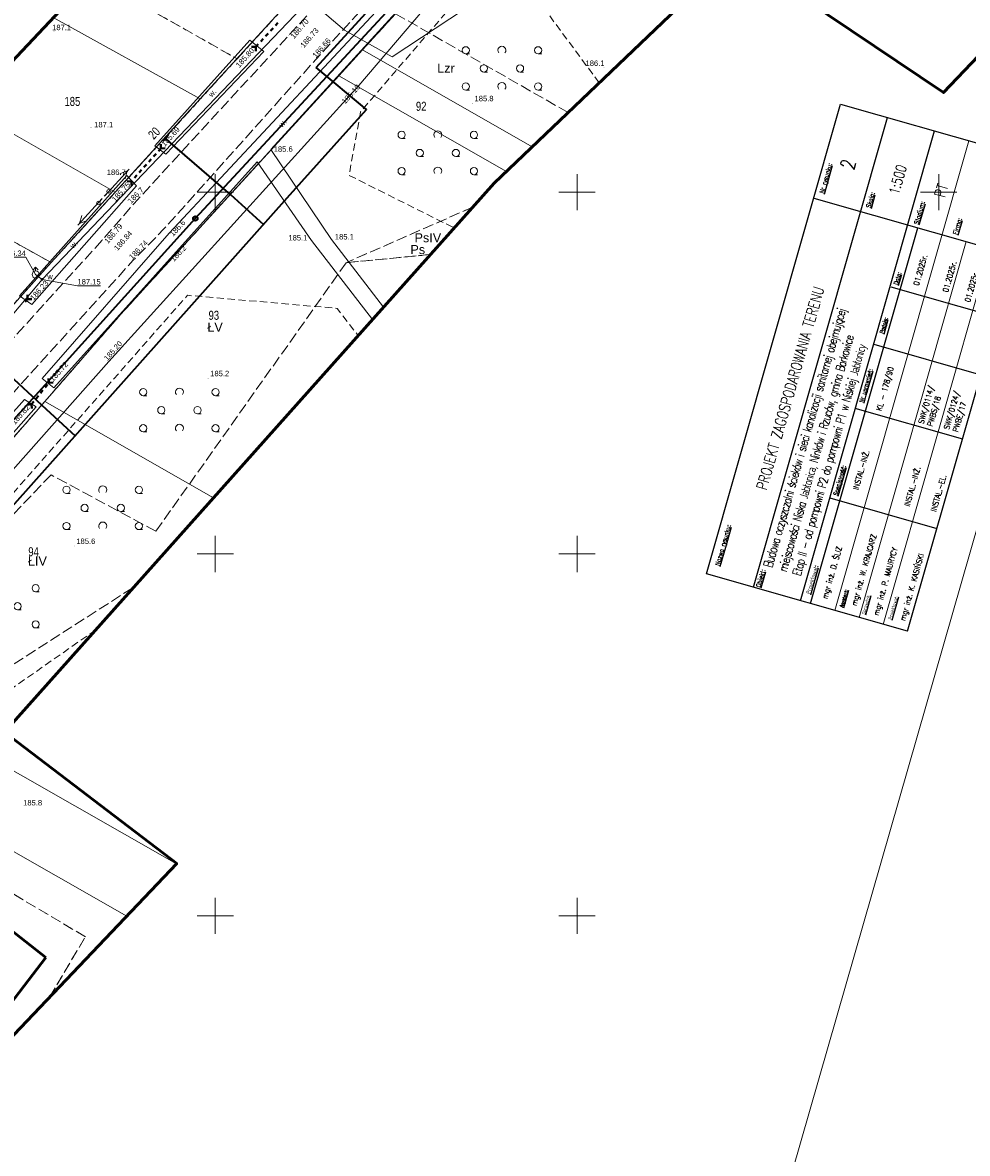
# Model space of a CAD drawing. Header units: metres. Extents: x 7482748 to 7484637, y 5684406 to 5687014.
# Tile 83 of 180: x 7483223 to 7483354, y 5685767 to 5685923. Entities that reach past the tile are written whole.
import ezdxf
from ezdxf.enums import TextEntityAlignment as Align
from ezdxf.lldxf.tags import DXFTag

# ---------------------------------------------------------------- set-up
doc = ezdxf.new("R2010")
doc.units = ezdxf.units.M
doc.header["$MEASUREMENT"] = 0
for name, pattern in [('1', [1.5, 1, -0.5]), ('KTJZ01_500', [2, 1.5, -0.5]), ('l217_500', [2, 1.5, -0.5]), ('l218_500', [1, 0.5, -0.5]), ('PTTL_500', [1.5, 1, -0.5])]:
    doc.linetypes.add(name, pattern=pattern)
for name, color, linetype, lineweight in [('.domiar', 250, 'Continuous', 9), ('.k deszczowa', 200, 'Continuous', 50), ('.ks tłoczny', 104, 'Continuous', 50), ('_Dzialki', 7, 'Continuous', 0), ('_Dzialki_opis', 7, 'Continuous', 0), ('_Kontury', 7, 'Continuous', 0), ('_Kontury_opis', 7, 'Continuous', 0), ('_Podzial_sekcyjny_krzyze', 7, '1', 13), ('_Uzytki', 7, 'Continuous', 0), ('_Uzytki_opis', 7, 'Continuous', 0), ('_Zakres2', 7, 'Continuous', 0), ('BUIB05_01', 7, 'Continuous', 40), ('EGB_Adres', 7, 'Continuous', 0), ('EGB_Budynek', 7, 'Continuous', 0), ('GES__SUSM05_01L', 7, 'Continuous', 13), ('GES__SUUS02_P', 7, 'Continuous', 13), ('GES__SUUS25_WP', 7, 'Continuous', 13), ('PTTL04_P', 7, 'Continuous', 13), ('RTPW01_P', 7, 'Continuous', 0), ('RTPW02_P', 7, 'Continuous', 0), ('SUPE_L_3', 1, 'Continuous', 13), ('TABELKI', 7, 'Continuous', 25)]:
    doc.layers.add(name, color=color, linetype=linetype, lineweight=lineweight)
doc.layers.add('_ramki_nieplotowane', color=7, linetype='Continuous', lineweight=0, plot=False)
doc.layers.add('GES__SUPS01_07G', color=7, linetype='Continuous', lineweight=13, true_color=0xff9100, transparency=0.25)
doc.layers.add('GES__SUPS01_08G', color=5, linetype='Continuous', lineweight=13, true_color=0x0000ff, transparency=0.25)
for name, color, linetype, lineweight, true_color in [('GES__SUPS01_07P', 7, 'Continuous', 13, 0xff9100), ('GES__SUPS01_08L', 5, 'Continuous', 13, 0x0000ff), ('GES__SUPS01_08P', 5, 'Continuous', 13, 0x0000ff), ('GES__SUPT_pL', 7, 'Continuous', 13, 0xff9100), ('GES__SUPW_01_pL', 5, 'Continuous', 13, 0x0000ff)]:
    doc.layers.add(name, color=color, linetype=linetype, lineweight=lineweight, true_color=true_color)
for name, color, linetype, lineweight, transparency in [('GES__SUUS_ET_08T', 7, 'Continuous', 13, 0.25), ('KTJZ01_O', 7, 'KTJZ01_500', 13, 0.5), ('PTRW02_O', 7, 'Continuous', 13, 0.5), ('PTRW02_T', 7, 'Continuous', 13, 0.25), ('PTTL04_O', 7, 'PTTL_500', 13, 0.5), ('RTPW01_G', 7, 'Continuous', 13, 0.25), ('RTPW02_G', 7, 'Continuous', 13, 0.25)]:
    doc.layers.add(name, color=color, linetype=linetype, lineweight=lineweight, transparency=transparency)
doc.layers.add('IS_kanalizacja_sanitarna', color=7, linetype='SOLID', true_color=0x000000)
doc.layers.add('IS_Opisy_działek_Net', color=7, linetype='SOLID', true_color=0x000000)
doc.styles.get("Standard").update_dxf_attribs({"font": 'simplex.shx', "width": 0.75})
doc.styles.add('STYL_ARIAL', font='simplex.shx', dxfattribs={"width": 0.75, "oblique": 0.1})
doc.styles.add('Style-Arial', font='arial.ttf')
tags = doc.linetypes.add('SOLID', pattern=[10, 10, 0]).pattern_tags.tags
tags[6:7] = [DXFTag(74, 4), DXFTag(75, 0), DXFTag(340, '0'), DXFTag(46, 0.0), DXFTag(50, 0.0), DXFTag(44, 0.0), DXFTag(45, 0.0)]
tags[4:5] = [DXFTag(74, 4), DXFTag(75, 0), DXFTag(340, '0'), DXFTag(46, 0.0), DXFTag(50, 0.0), DXFTag(44, 0.0), DXFTag(45, 0.0)]

# ---------------------------------------------------------------- blocks, each defined once
blk = doc.blocks.new('SUPS01')
at = {"layer": 'GES__SUPS01_08P', "linetype": 'Continuous', "lineweight": 13}
h = blk.add_hatch(color=256, dxfattribs=at)
edge = h.paths.add_edge_path()
edge.add_arc((0, 0), 0.045, 0, 360)
blk = doc.blocks.new('SUPS01_3')
at = {"layer": 'GES__SUPS01_07P', "linetype": 'Continuous', "lineweight": 13}
h = blk.add_hatch(color=256, dxfattribs=at)
edge = h.paths.add_edge_path()
edge.add_arc((0, 0), 0.045, 0, 360)
blk = doc.blocks.new('SUUS02')
at = {"layer": 'GES__SUUS02_P', "linetype": 'Continuous', "lineweight": 13}
for p, q in [((0, 1), (-0.35, 0.65)), ((0, 0.5), (0, 1)), ((0, 1), (0.35, 0.65))]:
    blk.add_line(p, q, dxfattribs=at)
blk.add_circle((0, 0), 0.5, dxfattribs=at)
blk = doc.blocks.new('SUUS25_5')
at = {"layer": 'GES__SUUS25_WP', "linetype": 'Continuous', "lineweight": 13}
h = blk.add_hatch(color=256, dxfattribs=at)
edge = h.paths.add_edge_path()
edge.add_arc((0, 0), 0.2, 0, 360)
blk = doc.blocks.new('RTPW01')
at = {"layer": 'RTPW01_P', "linetype": 'Continuous', "lineweight": 0}
h = blk.add_hatch(color=256, dxfattribs=at)
edge = h.paths.add_edge_path()
edge.add_arc((0, 0), 0.045, 0, 360)
blk = doc.blocks.new('RTPW01_3')
at = {"layer": 'RTPW02_P', "linetype": 'Continuous', "lineweight": 0}
h = blk.add_hatch(color=256, dxfattribs=at)
edge = h.paths.add_edge_path()
edge.add_arc((0, 0), 0.045, 0, 360)
blk = doc.blocks.new('RTPW01_2')
at = {"layer": 'RTPW01_P', "linetype": 'Continuous', "lineweight": 0}
h = blk.add_hatch(color=256, dxfattribs=at)
edge = h.paths.add_edge_path()
edge.add_arc((0, 0), 0.045, 0, 360)
blk = doc.blocks.new('PTTL04_1')
at = {"layer": 'PTTL04_P', "linetype": 'Continuous', "lineweight": 13}
for p, q in [((-5, 2), (-4.5, 2)), ((5, 2), (5.5, 2)), ((-2.5, -0.5), (-2, -0.5)), ((2.5, -0.5), (3, -0.5)), ((-5, -3), (-4.5, -3)), ((5, -3), (5.5, -3))]:
    blk.add_line(p, q, dxfattribs=at)
for centre in [(-5, 2.5), (5, 2.5), (-2.5, 0), (2.5, 0), (-5, -2.5), (5, -2.5)]:
    blk.add_circle(centre, 0.5, dxfattribs=at)
for centre in [(0, 2.5), (0, -2.5)]:
    blk.add_arc(centre, 0.55, 320.48, 219.52, dxfattribs=at)

msp = doc.modelspace()

# ---------------------------------------------------------------- linework, layer by layer
at = {"layer": '.domiar', "linetype": 'Continuous'}
for points in [[(7483335.62299, 5685842.18887), (7483354.15502, 5685907.10745)], [(7483338.97935, 5685841.23074), (7483353.80475, 5685893.16481)], [(7483342.33572, 5685840.27261), (7483357.16111, 5685892.20668)]]:
    msp.add_lwpolyline(points, dxfattribs=at)
at = {"layer": '.k deszczowa', "linetype": 'Continuous', "lineweight": 35}
for points in [[(7483281.21997, 5685933.08455), (7483247.23781, 5685896.35621)], [(7483247.23781, 5685896.35621), (7483213.61077, 5685859.19651)]]:
    msp.add_lwpolyline(points, dxfattribs=at)
msp.add_ellipse((7483247.23781, 5685896.35606), major_axis=(0.315, 0), ratio=1, dxfattribs=at)
at = {"layer": '.ks tłoczny', "linetype": 'Continuous', "lineweight": 35}
for points in [[(7483263.95197, 5685917.22309), (7483295.85309, 5685952.1972)], [(7483270.91297, 5685911.42443), (7483263.95197, 5685917.22309)], [(7483204.53707, 5685837.12332), (7483259.95191, 5685899.19597), (7483270.91297, 5685911.42443), (7483270.91297, 5685911.42443)], [(7483243.50267, 5685907.82556), (7483242.74826, 5685907.00179)], [(7483252.16856, 5685899.61), (7483243.12546, 5685907.41367)], [(7483252.07945, 5685899.69145), (7483256.65797, 5685895.50629)], [(7483226.00736, 5685870.57465), (7483217.03892, 5685878.84833)], [(7483226.00736, 5685870.57465), (7483230.61184, 5685866.32679)]]:
    msp.add_lwpolyline(points, dxfattribs=at)
at = {"layer": '_Dzialki', "color": 96, "linetype": 'Continuous', "true_color": 0x008000, "flags": 128}
for points in [[(7483270.35, 5685919.66), (7483303.71, 5685956.15)], [(7483281.75, 5685949.9), (7483247.93, 5685912.87)], [(7483247.93, 5685912.87), (7483227.58, 5685924.11)], [(7483267.06, 5685916.08), (7483270.35, 5685919.66)], [(7483293.82, 5685906.28), (7483270.35, 5685919.66)], [(7483236.95, 5685883.14), (7483267.06, 5685916.08)], [(7483290.24, 5685902.86), (7483267.06, 5685916.08)], [(7483247.93, 5685912.87), (7483236.18, 5685899.98)], [(7483236.18, 5685899.98), (7483215.8, 5685911.62)], [(7483206.55, 5685901.8), (7483227.31, 5685890.27)], [(7483236.18, 5685899.98), (7483227.31, 5685890.27)], [(7483227.31, 5685890.27), (7483215.87, 5685877.55)], [(7483226.43, 5685871.06), (7483236.95, 5685883.14)], [(7483197.99, 5685838.4), (7483226.43, 5685871.06)], [(7483249.75, 5685857.77), (7483226.43, 5685871.06)], [(7483195.25, 5685835.33), (7483244.63, 5685807.17)], [(7483188.58, 5685827.98), (7483237.75, 5685799.94)]]:
    msp.add_lwpolyline(points, dxfattribs=at)
at = {"layer": '_Kontury', "color": 96, "linetype": 'l217_500', "true_color": 0x008000, "flags": 128}
for points in [[(7483233.37, 5685929.52), (7483253.01, 5685918.43)], [(7483253.01, 5685918.43), (7483262.99, 5685929.36)], [(7483274.91, 5685924.65), (7483270.35, 5685919.66)], [(7483274.91, 5685924.65), (7483298.77, 5685911)], [(7483247.93, 5685912.87), (7483253.01, 5685918.43)], [(7483270.35, 5685919.66), (7483267.06, 5685916.08)], [(7483267.06, 5685916.08), (7483236.95, 5685883.14)], [(7483236.18, 5685899.98), (7483247.93, 5685912.87)], [(7483227.31, 5685890.27), (7483210.37, 5685899.68)], [(7483227.31, 5685890.27), (7483236.18, 5685899.98)], [(7483285.6, 5685897.94), (7483268.1, 5685890.25)], [(7483219.84, 5685881.96), (7483227.31, 5685890.27)], [(7483268.1, 5685890.25), (7483241.79, 5685853.13)], [(7483279.74, 5685891.38), (7483268.1, 5685890.25)], [(7483236.95, 5685883.14), (7483226.43, 5685871.06)], [(7483226.43, 5685871.06), (7483197.99, 5685838.4)], [(7483227.29, 5685860.94), (7483203.12, 5685835.48)], [(7483241.79, 5685853.13), (7483227.29, 5685860.94)], [(7483213.76, 5685829.41), (7483238.73, 5685845.42)], [(7483232.04, 5685797.11), (7483218.55, 5685805.09)], [(7483227.09, 5685788.74), (7483232.04, 5685797.11)]]:
    msp.add_lwpolyline(points, dxfattribs=at)
at = {"layer": '_Podzial_sekcyjny_krzyze', "linetype": 'Continuous'}
for p, q in [((7483250, 5685897.5), (7483250, 5685902.5)), ((7483300, 5685897.5), (7483300, 5685902.5)), ((7483350, 5685897.5), (7483350, 5685902.5)), ((7483247.5, 5685900), (7483252.5, 5685900)), ((7483297.5, 5685900), (7483302.5, 5685900)), ((7483347.5, 5685900), (7483352.5, 5685900)), ((7483250, 5685847.5), (7483250, 5685852.5)), ((7483300, 5685847.5), (7483300, 5685852.5)), ((7483247.5, 5685850), (7483252.5, 5685850)), ((7483297.5, 5685850), (7483302.5, 5685850)), ((7483250, 5685797.5), (7483250, 5685802.5)), ((7483300, 5685797.5), (7483300, 5685802.5)), ((7483247.5, 5685800), (7483252.5, 5685800)), ((7483297.5, 5685800), (7483302.5, 5685800))]:
    msp.add_line(p, q, dxfattribs=at)
at = {"layer": '_ramki_nieplotowane', "color": 3, "linetype": 'Continuous', "lineweight": 0, "flags": 128}
msp.add_lwpolyline([(7482999.77, 5685691.75), (7483285.22, 5685609.72), (7483401.36, 5686013.86), (7483115.9, 5686095.89), (7482999.77, 5685691.75)], close=True, dxfattribs=at)
at = {"layer": '_Uzytki', "color": 96, "linetype": 'l218_500', "true_color": 0x008000, "flags": 128}
for points in [[(7483233.37, 5685929.52), (7483253.01, 5685918.43)], [(7483253.01, 5685918.43), (7483262.99, 5685929.36)], [(7483270.35, 5685919.66), (7483274.91, 5685924.65)], [(7483253.01, 5685918.43), (7483247.93, 5685912.87)], [(7483267.06, 5685916.08), (7483270.35, 5685919.66)], [(7483236.95, 5685883.14), (7483267.06, 5685916.08)], [(7483247.93, 5685912.87), (7483236.18, 5685899.98)], [(7483210.37, 5685899.68), (7483227.31, 5685890.27)], [(7483236.18, 5685899.98), (7483227.31, 5685890.27)], [(7483285.6, 5685897.94), (7483268.1, 5685890.25)], [(7483227.31, 5685890.27), (7483219.84, 5685881.96)], [(7483268.1, 5685890.25), (7483279.74, 5685891.38)], [(7483226.43, 5685871.06), (7483236.95, 5685883.14)], [(7483197.99, 5685838.4), (7483226.43, 5685871.06)], [(7483232.04, 5685797.11), (7483218.55, 5685805.09)], [(7483227.09, 5685788.74), (7483232.04, 5685797.11)]]:
    msp.add_lwpolyline(points, dxfattribs=at)
at = {"layer": '_Zakres2', "color": 250, "linetype": 'Continuous', "lineweight": 53, "flags": 128}
for points in [[(7483407.67, 5685973.53), (7483350.64, 5685913.76), (7483321.93, 5685933.1), (7483288.55, 5685901.25), (7483220.85, 5685825.38), (7483244.68, 5685807.22), (7483209.53, 5685770.31), (7483183.08, 5685779.99), (7483186.66, 5685696.64), (7483186.55, 5685692.41), (7483185.51, 5685687.94), (7483195.67, 5685667.41), (7483198.3, 5685659.48), (7483198.69, 5685651.76), (7483197.95, 5685648.27), (7483191.3, 5685569.12)], [(7482919.75, 5685689.31), (7482985.12, 5685714.14), (7482993.32, 5685719.02), (7483030.98, 5685724.55), (7483029.03, 5685759.51), (7483089.19, 5685868.5), (7483106.77, 5685891.16), (7483136.06, 5685890.57), (7483164.61, 5685888.16), (7483184.14, 5685878.01), (7483241.37, 5685938.75)]]:
    msp.add_lwpolyline(points, dxfattribs=at)
at = {"layer": 'BUIB05_01', "linetype": 'Continuous', "lineweight": 40}
for p, q in [((7483258.32, 5685923.02), (7483258.66, 5685923.39)), ((7483256.96, 5685921.56), (7483257.3, 5685921.92)), ((7483257.64, 5685922.29), (7483257.98, 5685922.66)), ((7483255.6, 5685920.09), (7483255, 5685920.07)), ((7483255.6, 5685920.09), (7483255.94, 5685920.46)), ((7483255.6, 5685920.09), (7483255.62, 5685919.49)), ((7483256.28, 5685920.82), (7483256.62, 5685921.19)), ((7483242.48, 5685906.05), (7483242.15, 5685905.68)), ((7483242.48, 5685906.05), (7483242.45, 5685906.65)), ((7483242.48, 5685906.05), (7483243.08, 5685906.08)), ((7483241.14, 5685904.56), (7483240.81, 5685904.19)), ((7483241.81, 5685905.31), (7483241.48, 5685904.93)), ((7483239.81, 5685903.07), (7483239.48, 5685902.7)), ((7483240.48, 5685903.82), (7483240.14, 5685903.44)), ((7483238.4, 5685901.5), (7483237.8, 5685901.47)), ((7483238.47, 5685901.58), (7483238.4, 5685901.5)), ((7483238.4, 5685901.5), (7483238.43, 5685900.9)), ((7483239.14, 5685902.33), (7483238.81, 5685901.96)), ((7483224.05, 5685885.22), (7483224.05, 5685885.82)), ((7483224.05, 5685885.22), (7483223.7, 5685884.86)), ((7483224.05, 5685885.22), (7483224.65, 5685885.22)), ((7483226.49, 5685873.02), (7483226.8, 5685873.41)), ((7483226.99, 5685873.64), (7483226.93, 5685874.24)), ((7483226.99, 5685873.64), (7483227.59, 5685873.7)), ((7483225.23, 5685871.47), (7483225.54, 5685871.86)), ((7483225.86, 5685872.24), (7483226.17, 5685872.63)), ((7483224.6, 5685870.69), (7483224, 5685870.63)), ((7483224.6, 5685870.69), (7483224.91, 5685871.08)), ((7483224.6, 5685870.69), (7483224.66, 5685870.09))]:
    msp.add_line(p, q, dxfattribs=at)
at = {"layer": 'EGB_Budynek', "color": 7, "linetype": 'Continuous', "lineweight": 53, "flags": 128}
msp.add_lwpolyline([(7483226.58, 5685794.23), (7483219.79, 5685785.46), (7483214.13, 5685789.83), (7483220.95, 5685798.67), (7483226.58, 5685794.23)], dxfattribs=at)
at = {"layer": 'GES__SUPS01_08L', "linetype": 'Continuous', "lineweight": 13, "flags": 128}
for points in [[(7483225.17, 5685888.61), (7483223.81, 5685891.01), (7483220.65, 5685891.01)], [(7483226.05, 5685887.94), (7483230.95, 5685887.07), (7483234.11, 5685887.07)]]:
    msp.add_lwpolyline(points, dxfattribs=at)
at = {"layer": 'GES__SUPT_pL', "linetype": 'Continuous', "lineweight": 13, "flags": 128}
msp.add_lwpolyline([(7483330.51, 5685982.7), (7483318.5, 5685970.33), (7483304.63, 5685955.31), (7483290.37, 5685938.88), (7483269.82, 5685914.74), (7483235.27, 5685876.58), (7483194.74, 5685830.89), (7483182.64, 5685815.57), (7483178.42, 5685810.79), (7483171.42, 5685800.43), (7483166.94, 5685792.19), (7483161.83, 5685777.28), (7483161.38, 5685764.86), (7483161.76, 5685749.17), (7483161.39, 5685734.08), (7483154.95, 5685733.19), (7483143.7, 5685727.84), (7483137.86, 5685726.17), (7483131.03, 5685720.65)], dxfattribs=at)
at = {"layer": 'GES__SUPW_01_pL', "linetype": 'Continuous', "lineweight": 13}
msp.add_line((7483226.05, 5685887.94), (7483225.17, 5685888.61), dxfattribs=at)
at = {"layer": 'GES__SUPW_01_pL', "linetype": 'Continuous', "lineweight": 13, "flags": 128}
msp.add_lwpolyline([(7483308.35, 5685941.08), (7483274.45, 5685918.69), (7483267.84, 5685922.36), (7483262.99, 5685926.57), (7483226.05, 5685887.94), (7483201.85, 5685859.2), (7483178.55, 5685833.38), (7483173.87, 5685828.43), (7483153.79, 5685805.87), (7483108.95, 5685755.48), (7483107.35, 5685753.14), (7483100.8, 5685743.85), (7483091.53, 5685730.3)], dxfattribs=at)
at = {"layer": 'GES__SUSM05_01L', "linetype": 'Continuous', "lineweight": 13}
for p, q in [((7483234.66, 5685899.43), (7483234.99, 5685899.81)), ((7483234, 5685898.68), (7483234.33, 5685899.05))]:
    msp.add_line(p, q, dxfattribs=at)
for centre in [(7483235.25, 5685900.1), (7483233.84, 5685898.49)]:
    msp.add_circle(centre, 0.25, dxfattribs=at)
at = {"layer": 'IS_kanalizacja_sanitarna', "linetype": 'Continuous', "ltscale": 0.01, "const_width": 0.02}
for points in [[(7483244.98948, 5685905.416), (7483245.11994, 5685905.56759)], [(7483249.53726, 5685901.50222), (7483249.66772, 5685901.65382)], [(7483223.60278, 5685872.6568), (7483223.7384, 5685872.8038)]]:
    msp.add_lwpolyline(points, dxfattribs=at)
at = {"layer": 'KTJZ01_O', "linetype": 'KTJZ01_500', "lineweight": 13, "flags": 128}
for points in [[(7483197.91, 5685647.78), (7483191.3, 5685645.21), (7483187.04, 5685652.01), (7483182.78, 5685658.81), (7483173.01, 5685674.4), (7483160.42, 5685696.27), (7483153.69, 5685714.72), (7483149.66, 5685738.88), (7483150.14, 5685742.97), (7483152.18, 5685766.74), (7483152.64, 5685773.87), (7483156.88, 5685789.66), (7483160.03, 5685797.82), (7483165.63, 5685808.56), (7483171.47, 5685814.85), (7483176.12, 5685820.16), (7483191.38, 5685837.95), (7483216.44, 5685866.07), (7483238.67, 5685890.6), (7483242.86, 5685894.87), (7483263.91, 5685918.34), (7483290.28, 5685947.07), (7483315.51, 5685974.43), (7483346.16, 5686007.45), (7483367.58, 5686031.19), (7483372.66, 5686037.59), (7483378.07, 5686044.41), (7483383.78, 5686055), (7483386.81, 5686063.17), (7483391.06, 5686075.79), (7483392.94, 5686081.53), (7483394.38, 5686081.91), (7483397.17, 5686082.85), (7483401.23, 5686082.98), (7483404.7, 5686083), (7483407.11, 5686083.92), (7483410.43, 5686086.41), (7483412.08, 5686088.69), (7483412.96, 5686091.17), (7483413.79, 5686094.46), (7483412.71, 5686099.4), (7483411.05, 5686100.85), (7483407.94, 5686103.18), (7483405.29, 5686104.69), (7483403.35, 5686106.28), (7483402.57, 5686107.54), (7483401.86, 5686108.47), (7483403.54, 5686113.11), (7483404.07, 5686113.93), (7483409.52, 5686129.91), (7483416.09, 5686150.36), (7483420.49, 5686164.15), (7483421.47, 5686167.05), (7483423.62, 5686173.38), (7483428.4, 5686186.8), (7483437.81, 5686215.26), (7483441.02, 5686225.03), (7483450.09, 5686253.79), (7483453.73, 5686263.28), (7483459.39, 5686280.61), (7483466.44, 5686301.37), (7483471.25, 5686316.24), (7483473.9, 5686323.17), (7483478.13, 5686336.85), (7483485.37, 5686356.93), (7483492.13, 5686378.36), (7483498.67, 5686398.43), (7483502.19, 5686408.5), (7483505.2, 5686417.38), (7483513.05, 5686441.11), (7483516.25, 5686450.23), (7483530.52, 5686493.07), (7483533.34, 5686501.51), (7483543.47, 5686531.52), (7483557.14, 5686572.33), (7483559.91, 5686580.46), (7483570.16, 5686610.95), (7483575.71, 5686628.68), (7483581.26, 5686643.91), (7483583.2, 5686649.41), (7483591.35, 5686674.28), (7483597.45, 5686691.67), (7483602.2, 5686705.71), (7483616.93, 5686750.38), (7483619.53, 5686757.95), (7483621.36, 5686763.29), (7483634.9, 5686799.43), (7483640.84, 5686811.96)], [(7483613.29, 5686753.85), (7483610.52, 5686745.34), (7483597.42, 5686707.23), (7483592.84, 5686693.63), (7483586.65, 5686674.57), (7483578.94, 5686652.57), (7483576.44, 5686645.6), (7483570.92, 5686629.39), (7483565.29, 5686612), (7483555.03, 5686581.98), (7483552.34, 5686573.92), (7483538.5, 5686532.62), (7483528.43, 5686502.82), (7483525.69, 5686494.44), (7483511.5, 5686452.13), (7483508.06, 5686441.86), (7483500.41, 5686418.93), (7483497.52, 5686410.47), (7483493.78, 5686400.09), (7483487.22, 5686379.91), (7483478.75, 5686354.53), (7483473.28, 5686338.58), (7483466.59, 5686318.01), (7483461.2, 5686301.98), (7483454.76, 5686282.03), (7483448.77, 5686264.59), (7483445.69, 5686255.08), (7483445.07, 5686253.25), (7483443.78, 5686249.4), (7483442.67, 5686246.12), (7483436.06, 5686226.36), (7483432.79, 5686216.79), (7483423.48, 5686188.39), (7483415.91, 5686165.55), (7483411.29, 5686151.94), (7483403.43, 5686128.74), (7483397.27, 5686110.49), (7483396.29, 5686107.6), (7483389.25, 5686086.41), (7483386.32, 5686077.5), (7483382.09, 5686064.87), (7483379.33, 5686057.56), (7483373.91, 5686047.4), (7483368.95, 5686041.13), (7483363.52, 5686034.43), (7483341.98, 5686010.31), (7483311.83, 5685977.83), (7483286.59, 5685950.4), (7483260.12, 5685921.63), (7483238.78, 5685898.43), (7483234.43, 5685893.44), (7483212.81, 5685869.61), (7483187.54, 5685841.24), (7483162.41, 5685812.7), (7483151.44, 5685800.65), (7483147.59, 5685795.21)]]:
    msp.add_lwpolyline(points, dxfattribs=at)
at = {"layer": 'PTRW02_O', "linetype": 'Continuous', "lineweight": 13, "flags": 128}
msp.add_lwpolyline([(7483271.74, 5685882.42), (7483263.29, 5685893.32), (7483255.78, 5685904.18), (7483227.68, 5685872.96), (7483226.07, 5685874.23), (7483243.61, 5685894.33), (7483286.46, 5685940.25), (7483287.89, 5685939.06), (7483257.68, 5685905.89), (7483266.06, 5685893.46), (7483273.25, 5685884.1)], dxfattribs=at)
for points in [[(7483254.77, 5685921.01), (7483256.7, 5685919.44), (7483243.17, 5685905.24), (7483241.66, 5685906.38), (7483254.77, 5685921.01)], [(7483237.77, 5685902.28), (7483239.13, 5685900.87), (7483224.62, 5685884.46), (7483222.93, 5685885.65), (7483237.77, 5685902.28)], [(7483198.06, 5685842.7), (7483199.63, 5685841.34), (7483225.26, 5685870.35), (7483223.63, 5685871.34), (7483198.06, 5685842.7)]]:
    msp.add_lwpolyline(points, close=True, dxfattribs=at)
at = {"layer": 'PTTL04_O', "linetype": 'PTTL_500', "lineweight": 13, "flags": 128}
for points in [[(7483303.07, 5685915.11), (7483289.41, 5685933.54), (7483270.09, 5685911.11), (7483268.49, 5685902.32), (7483283.02, 5685895.05)], [(7483233.46, 5685839.51), (7483217.82, 5685828.57), (7483203.19, 5685837.02), (7483246.15, 5685885.74), (7483266.84, 5685883.94), (7483269.74, 5685880.17)]]:
    msp.add_lwpolyline(points, dxfattribs=at)
at = {"layer": 'SUPE_L_3', "linetype": 'Continuous'}
for p, q in [((7483238.08, 5685903.19), (7483234.72, 5685899.49)), ((7483237.84, 5685902.93), (7483236.8, 5685902.52)), ((7483237.84, 5685902.93), (7483237.54, 5685901.85)), ((7483231.01, 5685895.42), (7483234.38, 5685899.12)), ((7483231.25, 5685895.68), (7483231.55, 5685896.76)), ((7483231.25, 5685895.68), (7483232.29, 5685896.08))]:
    msp.add_line(p, q, dxfattribs=at)
at = {"layer": 'TABELKI'}
for p, q in [((7483317.90815, 5685847.24584), (7483336.44018, 5685912.16443)), ((7483336.44018, 5685912.16443), (7483364.22411, 5685904.23308)), ((7483324.40535, 5685845.39112), (7483342.93738, 5685910.30971)), ((7483330.90256, 5685843.53639), (7483349.43458, 5685908.45498)), ((7483345.69208, 5685839.31449), (7483364.22411, 5685904.23308)), ((7483332.73354, 5685899.17991), (7483360.51747, 5685891.24855)), ((7483332.26663, 5685843.14699), (7483347.09202, 5685895.08106)), ((7483343.36549, 5685886.90927), (7483358.0801, 5685882.71031)), ((7483341.0236, 5685878.99088), (7483355.81353, 5685874.77042)), ((7483338.41502, 5685870.1383), (7483353.28029, 5685865.89635)), ((7483334.96085, 5685857.7528), (7483349.7508, 5685853.53236)), ((7483345.69208, 5685839.31449), (7483317.90815, 5685847.24584))]:
    msp.add_line(p, q, dxfattribs=at)

# ---------------------------------------------------------------- block references
at = {"layer": 'GES__SUPS01_07P', "linetype": 'Continuous', "lineweight": 13}
for p in [(7483269.82, 5685914.74), (7483235.27, 5685876.58)]:
    msp.add_blockref('SUPS01_3', p, dxfattribs=at)
at = {"layer": 'GES__SUPS01_08P', "linetype": 'Continuous', "lineweight": 13}
for p in [(7483225.17, 5685888.61), (7483226.05, 5685887.94)]:
    msp.add_blockref('SUPS01', p, dxfattribs=at)
at = {"layer": 'GES__SUUS02_P', "linetype": 'Continuous', "lineweight": 13}
msp.add_blockref('SUUS02', (7483225.17, 5685888.61), dxfattribs=at)
at = {"layer": 'GES__SUUS25_WP', "linetype": 'Continuous', "lineweight": 13, "rotation": 320.21}
msp.add_blockref('SUUS25_5', (7483226.05, 5685887.94), dxfattribs=at)
at = {"layer": 'PTTL04_P', "linetype": 'Continuous', "lineweight": 13}
for p in [(7483289.62, 5685917.1), (7483280.76, 5685905.41), (7483245.04, 5685869.87), (7483234.44, 5685856.36), (7483220.17, 5685842.77)]:
    msp.add_blockref('PTTL04_1', p, dxfattribs=at)
at = {"layer": 'RTPW01_P', "linetype": 'Continuous', "lineweight": 0}
for name, p in [('RTPW01', (7483227.7, 5685922.19)), ('RTPW01', (7483303.72, 5685917.27)), ('RTPW01', (7483285.54, 5685912.26)), ('RTPW01_2', (7483232.82, 5685908.95)), ('RTPW01_2', (7483257.68, 5685905.89)), ('RTPW01_2', (7483237.77, 5685902.28)), ('RTPW01', (7483237.82, 5685898.89)), ('RTPW01', (7483243.61, 5685894.33)), ('RTPW01_2', (7483263.29, 5685893.32)), ('RTPW01_2', (7483266.06, 5685893.46)), ('RTPW01', (7483243.72, 5685890.85)), ('RTPW01', (7483249, 5685874.26)), ('RTPW01', (7483230.49, 5685851.08))]:
    msp.add_blockref(name, p, dxfattribs=at)
at = {"layer": 'RTPW02_P', "linetype": 'Continuous', "lineweight": 0}
for p in [(7483260.12, 5685921.63), (7483255.6, 5685920.09), (7483261.88, 5685920.06), (7483263.91, 5685918.34), (7483242.48, 5685906.05), (7483238.4, 5685901.5), (7483234.43, 5685893.44), (7483236.17, 5685892.03), (7483238.67, 5685890.6), (7483224.05, 5685885.22), (7483226.99, 5685873.64), (7483224.6, 5685870.69)]:
    msp.add_blockref('RTPW01_3', p, dxfattribs=at)

# ---------------------------------------------------------------- texts
at = {"layer": '_Dzialki_opis', "color": 96, "true_color": 0x008000, "char_height": 1.25, "attachment_point": 7, "line_spacing_factor": 0.6, "style": 'STYL_ARIAL'}
for s, insert in [('\\fArial|b0|i0|c238238|p39;185', (7483229.15, 5685911.89)), ('\\fArial|b0|i0|c238238|p39;92', (7483277.73, 5685911.22)), ('\\fArial|b0|i0|c238238|p39;93', (7483249.07, 5685882.34)), ('\\fArial|b0|i0|c238238|p39;94', (7483224.15, 5685849.66))]:
    msp.add_mtext(s, dxfattribs=dict(at, insert=insert))
at = {"layer": '_Kontury_opis', "color": 96, "linetype": 'Continuous', "lineweight": 13, "true_color": 0x008000, "style": 'Style-Arial'}
for s, p in [('PsIV', (7483277.54, 5685893.07)), ('ŁV', (7483248.9, 5685880.71)), ('ŁIV', (7483224.1, 5685848.4))]:
    msp.add_text(s, height=1.25, dxfattribs=at).set_placement(p)
at = {"layer": '_Uzytki_opis', "color": 96, "linetype": 'Continuous', "lineweight": 13, "true_color": 0x008000, "style": 'Style-Arial'}
for s, p in [('Lzr', (7483280.67, 5685916.51)), ('Ps', (7483276.97, 5685891.44))]:
    msp.add_text(s, height=1.25, dxfattribs=at).set_placement(p)
at = {"layer": 'EGB_Adres', "insert": (7483242, 5685907.7), "char_height": 1.25, "attachment_point": 8, "rotation": 45.4063462, "line_spacing_factor": 0.6, "style": 'STYL_ARIAL'}
msp.add_mtext('\\fArial|b0|i0|c238238|p39;20', dxfattribs=at)
at = {"layer": 'GES__SUPS01_07G', "linetype": 'Continuous', "lineweight": 13, "style": 'Style-Arial'}
for s, rotation, p in [('185.10', 47.84, (7483269.82, 5685914.74)), ('185.20', 48.42, (7483236.93, 5685879.27))]:
    msp.add_text(s, height=0.75, rotation=rotation, dxfattribs=at).set_placement(p, align=Align.MIDDLE_RIGHT)
at = {"layer": 'GES__SUPS01_08G', "linetype": 'Continuous', "lineweight": 13, "style": 'Style-Arial'}
msp.add_text('186.34', height=0.75, dxfattribs=at).set_placement((7483223.81, 5685891.18), align=Align.RIGHT)
msp.add_text('187.15', height=0.75, dxfattribs=at).set_placement((7483230.95, 5685887.24))
at = {"layer": 'GES__SUUS_ET_08T', "linetype": 'Continuous', "lineweight": 13, "style": 'Style-Arial'}
msp.add_text('w', height=0.75, dxfattribs=at).set_placement((7483226.78, 5685888.72), align=Align.TOP_LEFT)
at = {"layer": 'IS_Opisy_działek_Net', "linetype": 'Continuous', "ltscale": 0.01, "char_height": 1.2888}
for insert, attachment_point, rotation in [((7483270.36256, 5685911.22134), 1, 320.2), ((7483270.36256, 5685911.22134), 1, 320.2), ((7483272.00818, 5685911.08746), 7, 320.2), ((7483272.00818, 5685911.08746), 7, 320.2), ((7483264.01244, 5685904.38151), 7, 48.2), ((7483264.01244, 5685904.38151), 7, 48.2), ((7483264.48745, 5685903.4873), 1, 48.2), ((7483264.48745, 5685903.4873), 1, 48.2), ((7483250.75807, 5685901.16695), 7, 319.3), ((7483250.75807, 5685901.16695), 7, 319.3), ((7483251.38137, 5685899.37665), 1, 319.3), ((7483251.38137, 5685899.37665), 1, 319.3), ((7483241.38219, 5685879.05673), 7, 48.2), ((7483241.38219, 5685879.05673), 7, 48.2), ((7483241.85762, 5685878.16215), 1, 48.2), ((7483241.85762, 5685878.16215), 1, 48.2), ((7483225.76601, 5685871.3988), 7, 317.3), ((7483225.76601, 5685871.3988), 7, 317.3), ((7483226.32689, 5685869.58831), 1, 317.3), ((7483226.32689, 5685869.58831), 1, 317.3)]:
    msp.add_mtext('\\fArial|b0|i0;', dxfattribs=dict(at, insert=insert, attachment_point=attachment_point, rotation=rotation))
at = {"layer": 'IS_Opisy_działek_Net', "linetype": 'Continuous', "ltscale": 0.01, "char_height": 1.2888, "attachment_point": 7}
for insert in [(7483284.54425, 5685896.2366), (7483295.03425, 5685895.2366), (7483295.03425, 5685895.2366), (7483246.18794, 5685856.1812), (7483256.67794, 5685855.1812), (7483256.67794, 5685855.1812), (7483228.03537, 5685824.6424), (7483228.03537, 5685824.6424)]:
    msp.add_mtext('\\fArial|b0|i0;', dxfattribs=dict(at, insert=insert))
at = {"layer": 'PTRW02_T', "linetype": 'Continuous', "lineweight": 13, "style": 'Style-Arial'}
for rotation, p in [(46.38, (7483249.51, 5685913.06)), (48.79, (7483259.24, 5685908.88)), (46.21, (7483230.36, 5685892.15))]:
    msp.add_text('w.', height=0.75, rotation=rotation, dxfattribs=at).set_placement(p)
at = {"layer": 'RTPW01_G', "linetype": 'Continuous', "lineweight": 13, "style": 'Style-Arial'}
msp.add_text('187.1', height=0.75, dxfattribs=at).set_placement((7483230.07, 5685922.38), align=Align.RIGHT)
for s, p in [('186.1', (7483301.18, 5685917.44)), ('185.8', (7483285.84, 5685912.56)), ('187.1', (7483233.26, 5685908.95)), ('185.6', (7483258.08, 5685905.57)), ('186.7', (7483235, 5685902.37)), ('185.1', (7483260.11, 5685893.32)), ('185.1', (7483266.53, 5685893.46)), ('185.2', (7483249.3, 5685874.56)), ('185.6', (7483230.79, 5685851.38)), ('185.8', (7483223.44, 5685815.25))]:
    msp.add_text(s, height=0.75, dxfattribs=at).set_placement(p)
for s, rotation, p in [('186.7', 45.08, (7483237.82, 5685898.89)), ('186.6', 46.87, (7483243.61, 5685894.33)), ('186.2', 46.3, (7483243.72, 5685890.85))]:
    msp.add_text(s, height=0.75, rotation=rotation, dxfattribs=at).set_placement(p, align=Align.TOP_LEFT)
at = {"layer": 'RTPW02_G', "linetype": 'Continuous', "lineweight": 13, "style": 'Style-Arial'}
for s, rotation, p in [('186.70', 48.89, (7483260.88, 5685921.13)), ('186.73', 48.89, (7483262.25, 5685919.88)), ('185.80', 48.14, (7483253.32, 5685917.13)), ('186.66', 48.89, (7483263.92, 5685918.47)), ('185.69', 48.14, (7483243.02, 5685906.23)), ('185.75', 48.26, (7483236.19, 5685898.58)), ('186.79', 48.89, (7483235.15, 5685892.82)), ('186.84', 48.89, (7483236.49, 5685891.84)), ('186.74', 45.54, (7483238.52, 5685890.62)), ('186.23', 48.52, (7483224.89, 5685884.98)), ('185.72', 48.01, (7483227.58, 5685873.76)), ('185.82', 48.24, (7483222.29, 5685867.8))]:
    msp.add_text(s, height=0.75, rotation=rotation, dxfattribs=at).set_placement(p)
at = {"layer": 'TABELKI', "attachment_point": 1, "rotation": 74.0677764}
for s, insert, char_height, width in [('{\\Fsimplex.shx|c238;\\LNr rysunku\\l:}', (7483333.47264, 5685899.92858), 0.63882, 25.6425568), ('{\\Fsimplex.shx|c238;\\LSkala\\l:}', (7483339.95324, 5685897.946), 0.63882, 25.6425568), ('{\\Fsimplex.shx|c238;\\LStadium\\l:}', (7483346.5792, 5685895.671), 0.63882, 25.6425568), ('{\\Fsimplex.shx|c238;\\LFirma\\l:}', (7483351.95928, 5685894.24469), 0.63882, 25.6425568), ('{\\Fsimplex.shx|c238;\\LData\\l:}', (7483343.77851, 5685887.30759), 0.58968, 23.6700524), ('{\\Fsimplex.shx|c238;\\LPodpis\\l:}', (7483341.83553, 5685880.55407), 0.54054, 23.6700524), ('{\\Fsimplex.shx|c238;\\LNr uprawnień\\l:}', (7483338.99508, 5685871.04874), 0.58968, 23.6700524), ('{\\Fsimplex.shx|c238;\\LSpecjalność\\l:}', (7483335.42663, 5685858.18953), 0.58968, 23.6700524), ('{\\Fsimplex.shx|c238;\\LNazwa rysunku\\l:}', (7483319.05578, 5685848.49602), 0.63882, 25.6425568), ('{\\Fsimplex.shx|c238;\\LProjektował\\l:}', (7483331.66222, 5685844.56882), 0.58968, 23.6700524), ('{\\Fsimplex.shx|c238;\\LObiekt\\l:}', (7483324.73519, 5685845.50972), 0.63882, 25.6425568), ('{\\fsimplex.shx|b0|i0|c238|p0;\\LAsystent:}', (7483336.30724, 5685842.70644), 0.4914, 19.7250437), ('{\\fsimplex.shx|b0|i0|c238|p0;\\LSprawdził:}', (7483339.33814, 5685841.73744), 0.4914, 19.7250437), ('{\\fsimplex.shx|b0|i0|c238|p0;\\LProjektował:}', (7483343.00975, 5685841.01942), 0.4914, 19.7250437)]:
    msp.add_mtext(s, dxfattribs=dict(at, insert=insert, char_height=char_height, width=width))
at = {"layer": 'TABELKI', "lineweight": 25, "attachment_point": 1, "rotation": 74.0677764}
for s, insert, char_height, width in [('2', (7483336.33625, 5685903.49597), 2, 35.5050786), ('{\\fsimplex.shx|b0|i0|c238|p0;1:500}', (7483343.07939, 5685899.92691), 1.43325, 35.5050786), ('\\pt40.947;{\\T0.85;Budo\\H0.92308x;wa oczyszczalni ścieków i sieci kanalizacji sanitarnej obejmującej\\Pmiejscowości Niska Jabłonica, Ninków i Rzuców, gmina Borkowice\\PEtap II - od pompowni P2 do pompowni P1 w Niskiej Jabłonicy}', (7483325.72678, 5685848.35938), 1.3, 96.2118497), ('PT', (7483349.38142, 5685899.55442), 1.5, 35.5050786), ('PROJEKT ZAGOSPODAROWANIA TERENU', (7483324.76469, 5685859.12659), 1.5, 58.9808155), ('01.2025r.', (7483346.4969, 5685887.23098), 0.767813, 53.6725421), ('01.2025r.', (7483350.53752, 5685886.30563), 0.767813, 53.6725421), ('01.2025r.', (7483353.58171, 5685884.9467), 0.767813, 53.6725421), ('{\\Fsimplex.shx|c238;KL - 178/90}', (7483341.33099, 5685869.90374), 0.7678125, 53.6725421), ('SWK/0114/\\PPWBS/18', (7483347.15917, 5685868.12964), 0.767813, 53.6725421), ('SWK/0124/\\PPWBE/17', (7483350.68991, 5685867.35042), 0.767813, 53.6725421), ('{\\Fsimplex.shx|c238;INSTAL.-INŻ.}', (7483338.1327, 5685858.98897), 0.7678125, 53.6725421), ('{\\Fsimplex.shx|c238;INSTAL.-INŻ.}', (7483345.2175, 5685856.70469), 0.7678125, 53.6725421), ('INSTAL.-EL.', (7483348.88911, 5685855.98667), 0.7678125, 53.6725421), ('{\\H0.6622x;mgr inż. W. KRAJCARZ}', (7483337.88159, 5685842.99728), 1.1594583, 41.2865709), ('{\\Fsimplex.shx|c238;\\H0.6622x;mgr inż. D. ŚLIZ}', (7483333.84097, 5685843.92263), 1.1594583, 41.2865709), ('{\\H0.6622x;mgr inż. P. MAURYCY}', (7483340.92578, 5685841.63835), 1.1594583, 41.2865709), ('{\\H0.6622x;mgr inż. K. KASIŃSKI}', (7483344.59739, 5685840.92033), 1.1594583, 41.2865709)]:
    msp.add_mtext(s, dxfattribs=dict(at, insert=insert, char_height=char_height, width=width))

doc.saveas('drawing.dxf')
